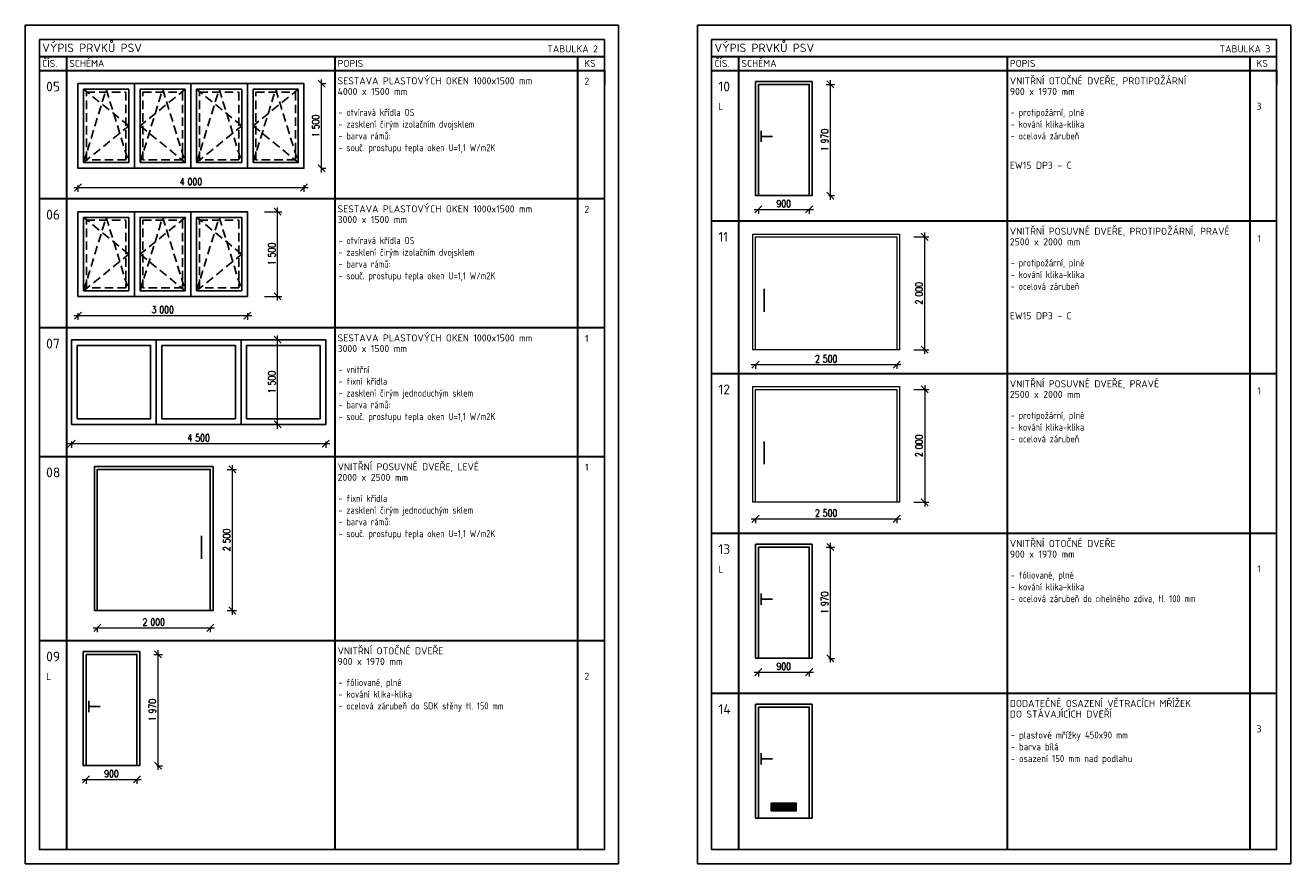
# Model space of a CAD drawing. Header units: millimetres. Extents: x -33711 to 544341, y -222428 to 596511.
# Tile 3 of 256: x 216554 to 238954, y 23008 to 37858. Entities that reach past the tile are written whole.
import ezdxf
from ezdxf.enums import TextEntityAlignment as Align

# ---------------------------------------------------------------- set-up
doc = ezdxf.new("R2010")
doc.units = ezdxf.units.MM
doc.linetypes.add('DASHED', pattern=[4.5, 3, -1.5])
for name, color, linetype, lineweight in [('CKTABULKY', 7, 'Continuous', 25), ('IN_KOTY', 4, 'Continuous', 13), ('pohledy', 7, 'Continuous', 25)]:
    doc.layers.add(name, color=color, linetype=linetype, lineweight=lineweight)
doc.layers.add('IN_C_TENKA', color=7, linetype='Continuous')
doc.layers.add('IN_VYPLNE OTVORU', color=151, linetype='Continuous')
doc.styles.add('Koty', font='romand.shx', dxfattribs={"width": 0.8})
doc.styles.add('TABULKY', font='isocpeur.ttf')
doc.dimstyles.new('IN_50', dxfattribs={"dimtxt": 125, "dimasz": 125, "dimexe": 75, "dimexo": 300, "dimgap": 40, "dimtad": 1, "dimdec": 4, "dimrnd": 5, "dimdsep": 46, "dimlunit": 6, "dimtxsty": 'Koty', "dimblk": 'OBLIQUE', "dimcen": 40, "dimdle": 75, "dimclrd": 256, "dimclre": 256, "dimclrt": 256, "dimadec": 0, "dimazin": 0, "dimtfac": 1, "dimtdec": 4, "dimtmove": 1, "dimatfit": 3, "dimldrblk": 'ARCHTICK', "dimfxl": 350, "dimfxlon": 1, "dimtolj": 1, "dimtzin": 0, "dimlwd": -1, "dimlwe": -1, "dimarcsym": 0})

# ---------------------------------------------------------------- blocks, each defined once
blk = doc.blocks.new('_Oblique')
at = {"color": 0, "linetype": 'ByBlock', "lineweight": -2}
blk.add_line((-0.5, -0.5), (0.5, 0.5), dxfattribs=at)
blk = doc.blocks.new('*D542')
at = {"layer": 'DEFPOINTS', "color": 0, "transparency": 16777216}
for p in [(217486, 35325), (221486, 35325), (221486, 34985)]:
    blk.add_point(p, dxfattribs=at)
at = {"layer": 'IN_KOTY', "transparency": 16777216}
for p, q in [((217411, 34985), (221561, 34985)), ((217486, 35025), (217486, 34910)), ((221486, 35025), (221486, 34910))]:
    blk.add_line(p, q, dxfattribs=at)
at = {"layer": 'IN_KOTY', "transparency": 16777216, "xscale": 125, "yscale": 125, "zscale": 125, "rotation": 180}
blk.add_blockref('_Oblique', (217486, 34985), dxfattribs=at)
at = {"layer": 'IN_KOTY', "transparency": 16777216, "xscale": 125, "yscale": 125, "zscale": 125}
blk.add_blockref('_Oblique', (221486, 34985), dxfattribs=at)
at = {"layer": 'IN_KOTY', "transparency": 16777216, "insert": (219486, 35088), "char_height": 125, "attachment_point": 5, "style": 'Koty'}
blk.add_mtext('\\A1;4\xa0000', dxfattribs=at)
blk = doc.blocks.new('_ArchTick')
at = {"color": 0, "linetype": 'ByBlock', "lineweight": 13, "const_width": 0.15}
blk.add_lwpolyline([(-0.5, -0.5), (0.5, 0.5)], dxfattribs=at)
blk = doc.blocks.new('*D543')
at = {"layer": 'DEFPOINTS', "color": 0, "transparency": 16777216}
for p in [(221486, 36825), (221799, 36825), (221486, 35325)]:
    blk.add_point(p, dxfattribs=at)
at = {"layer": 'IN_KOTY', "transparency": 16777216}
for p, q in [((221786, 36825), (221874, 36825)), ((221799, 35250), (221799, 36900)), ((221786, 35325), (221874, 35325))]:
    blk.add_line(p, q, dxfattribs=at)
at = {"layer": 'IN_KOTY', "transparency": 16777216, "xscale": 125, "yscale": 125, "zscale": 125}
for p, rotation in [((221799, 36825), 90), ((221799, 35325), 270)]:
    blk.add_blockref('_Oblique', p, dxfattribs=dict(at, rotation=rotation))
at = {"layer": 'IN_KOTY', "transparency": 16777216, "insert": (221696, 36075), "char_height": 125, "attachment_point": 5, "rotation": 90, "style": 'Koty'}
blk.add_mtext('\\A1;1\xa0500', dxfattribs=at)
blk = doc.blocks.new('*D544')
at = {"layer": 'DEFPOINTS', "color": 0, "transparency": 16777216}
for p in [(217486, 33056), (220486, 33056), (220486, 32716)]:
    blk.add_point(p, dxfattribs=at)
at = {"layer": 'IN_KOTY', "transparency": 16777216}
for p, q in [((217411, 32716), (220561, 32716)), ((217486, 32756), (217486, 32641)), ((220486, 32756), (220486, 32641))]:
    blk.add_line(p, q, dxfattribs=at)
at = {"layer": 'IN_KOTY', "transparency": 16777216, "xscale": 125, "yscale": 125, "zscale": 125, "rotation": 180}
blk.add_blockref('_Oblique', (217486, 32716), dxfattribs=at)
at = {"layer": 'IN_KOTY', "transparency": 16777216, "xscale": 125, "yscale": 125, "zscale": 125}
blk.add_blockref('_Oblique', (220486, 32716), dxfattribs=at)
at = {"layer": 'IN_KOTY', "transparency": 16777216, "insert": (218986, 32819), "char_height": 125, "attachment_point": 5, "style": 'Koty'}
blk.add_mtext('\\A1;3\xa0000', dxfattribs=at)
blk = doc.blocks.new('*D545')
at = {"layer": 'DEFPOINTS', "color": 0, "transparency": 16777216}
for p in [(220486, 34556), (221021, 34556), (220486, 33056)]:
    blk.add_point(p, dxfattribs=at)
at = {"layer": 'IN_KOTY', "transparency": 16777216}
for p, q in [((220786, 34556), (221096, 34556)), ((221021, 32981), (221021, 34631)), ((220786, 33056), (221096, 33056))]:
    blk.add_line(p, q, dxfattribs=at)
at = {"layer": 'IN_KOTY', "transparency": 16777216, "xscale": 125, "yscale": 125, "zscale": 125}
for p, rotation in [((221021, 34556), 90), ((221021, 33056), 270)]:
    blk.add_blockref('_Oblique', p, dxfattribs=dict(at, rotation=rotation))
at = {"layer": 'IN_KOTY', "transparency": 16777216, "insert": (220918, 33806), "char_height": 125, "attachment_point": 5, "rotation": 90, "style": 'Koty'}
blk.add_mtext('\\A1;1\xa0500', dxfattribs=at)
blk = doc.blocks.new('*D547')
at = {"layer": 'DEFPOINTS', "color": 0, "transparency": 16777216}
for p in [(217372, 30788), (221872, 30788), (221872, 30449)]:
    blk.add_point(p, dxfattribs=at)
at = {"layer": 'IN_KOTY', "transparency": 16777216}
for p, q in [((217372, 30488), (217372, 30374)), ((221872, 30488), (221872, 30374)), ((217297, 30449), (221947, 30449))]:
    blk.add_line(p, q, dxfattribs=at)
at = {"layer": 'IN_KOTY', "transparency": 16777216, "xscale": 125, "yscale": 125, "zscale": 125, "rotation": 180}
blk.add_blockref('_Oblique', (217372, 30449), dxfattribs=at)
at = {"layer": 'IN_KOTY', "transparency": 16777216, "xscale": 125, "yscale": 125, "zscale": 125}
blk.add_blockref('_Oblique', (221872, 30449), dxfattribs=at)
at = {"layer": 'IN_KOTY', "transparency": 16777216, "insert": (219622, 30551), "char_height": 125, "attachment_point": 5, "style": 'Koty'}
blk.add_mtext('\\A1;4\xa0500', dxfattribs=at)
blk = doc.blocks.new('*D546')
at = {"layer": 'DEFPOINTS', "color": 0, "transparency": 16777216}
for p in [(221021, 32288), (221986, 32288), (221986, 30788)]:
    blk.add_point(p, dxfattribs=at)
at = {"layer": 'IN_KOTY', "transparency": 16777216}
for p, q in [((221371, 32288), (220946, 32288)), ((221021, 30713), (221021, 32363)), ((221371, 30788), (220946, 30788))]:
    blk.add_line(p, q, dxfattribs=at)
at = {"layer": 'IN_KOTY', "transparency": 16777216, "xscale": 125, "yscale": 125, "zscale": 125}
for p, rotation in [((221021, 32288), 90), ((221021, 30788), 270)]:
    blk.add_blockref('_Oblique', p, dxfattribs=dict(at, rotation=rotation))
at = {"layer": 'IN_KOTY', "transparency": 16777216, "insert": (220918, 31538), "char_height": 125, "attachment_point": 5, "rotation": 90, "style": 'Koty'}
blk.add_mtext('\\A1;1\xa0500', dxfattribs=at)
blk = doc.blocks.new('*D548')
at = {"layer": 'DEFPOINTS', "color": 0, "transparency": 16777216}
for p in [(217828, 27492), (219828, 27492), (219828, 27185)]:
    blk.add_point(p, dxfattribs=at)
at = {"layer": 'IN_KOTY', "transparency": 16777216}
for p, q in [((217753, 27185), (219903, 27185)), ((217828, 27192), (217828, 27110)), ((219828, 27192), (219828, 27110))]:
    blk.add_line(p, q, dxfattribs=at)
at = {"layer": 'IN_KOTY', "transparency": 16777216, "xscale": 125, "yscale": 125, "zscale": 125, "rotation": 180}
blk.add_blockref('_Oblique', (217828, 27185), dxfattribs=at)
at = {"layer": 'IN_KOTY', "transparency": 16777216, "xscale": 125, "yscale": 125, "zscale": 125}
blk.add_blockref('_Oblique', (219828, 27185), dxfattribs=at)
at = {"layer": 'IN_KOTY', "transparency": 16777216, "insert": (218828, 27288), "char_height": 125, "attachment_point": 5, "style": 'Koty'}
blk.add_mtext('\\A1;2\xa0000', dxfattribs=at)
blk = doc.blocks.new('*D549')
at = {"layer": 'DEFPOINTS', "color": 0, "transparency": 16777216}
for p in [(219828, 29992), (220220, 29992), (219828, 27492)]:
    blk.add_point(p, dxfattribs=at)
at = {"layer": 'IN_KOTY', "transparency": 16777216}
for p, q in [((220220, 27417), (220220, 30067)), ((220128, 29992), (220295, 29992)), ((220128, 27492), (220295, 27492))]:
    blk.add_line(p, q, dxfattribs=at)
at = {"layer": 'IN_KOTY', "transparency": 16777216, "xscale": 125, "yscale": 125, "zscale": 125}
for p, rotation in [((220220, 29992), 90), ((220220, 27492), 270)]:
    blk.add_blockref('_Oblique', p, dxfattribs=dict(at, rotation=rotation))
at = {"layer": 'IN_KOTY', "transparency": 16777216, "insert": (220117, 28742), "char_height": 125, "attachment_point": 5, "rotation": 90, "style": 'Koty'}
blk.add_mtext('\\A1;2\xa0500', dxfattribs=at)
blk = doc.blocks.new('*D550')
at = {"layer": 'DEFPOINTS', "color": 0, "transparency": 16777216}
for p in [(218530, 26714), (218905, 26714), (218580, 24744)]:
    blk.add_point(p, dxfattribs=at)
at = {"layer": 'IN_KOTY', "transparency": 16777216}
for p, q in [((218830, 26714), (218980, 26714)), ((218905, 24669), (218905, 26789)), ((218880, 24744), (218980, 24744))]:
    blk.add_line(p, q, dxfattribs=at)
at = {"layer": 'IN_KOTY', "transparency": 16777216, "xscale": 125, "yscale": 125, "zscale": 125}
for p, rotation in [((218905, 26714), 90), ((218905, 24744), 270)]:
    blk.add_blockref('_Oblique', p, dxfattribs=dict(at, rotation=rotation))
at = {"layer": 'IN_KOTY', "transparency": 16777216, "insert": (218803, 25729), "char_height": 125, "attachment_point": 5, "rotation": 90, "style": 'Koty'}
blk.add_mtext('\\A1;1\xa0970', dxfattribs=at)
blk = doc.blocks.new('*D551')
at = {"layer": 'DEFPOINTS', "color": 0, "transparency": 16777216}
for p in [(217630, 24744), (218530, 24744), (218530, 24500)]:
    blk.add_point(p, dxfattribs=at)
at = {"layer": 'IN_KOTY', "transparency": 16777216}
for p, q in [((217555, 24500), (218605, 24500)), ((217630, 24500), (217630, 24425)), ((218530, 24500), (218530, 24425))]:
    blk.add_line(p, q, dxfattribs=at)
at = {"layer": 'IN_KOTY', "transparency": 16777216, "xscale": 125, "yscale": 125, "zscale": 125, "rotation": 180}
blk.add_blockref('_Oblique', (217630, 24500), dxfattribs=at)
at = {"layer": 'IN_KOTY', "transparency": 16777216, "xscale": 125, "yscale": 125, "zscale": 125}
blk.add_blockref('_Oblique', (218530, 24500), dxfattribs=at)
at = {"layer": 'IN_KOTY', "transparency": 16777216, "insert": (218080, 24602), "char_height": 125, "attachment_point": 5, "style": 'Koty'}
blk.add_mtext('\\A1;900', dxfattribs=at)
blk = doc.blocks.new('*D552')
at = {"layer": 'DEFPOINTS', "color": 0, "transparency": 16777216}
for p in [(230430, 36811), (230805, 36811), (230480, 34841)]:
    blk.add_point(p, dxfattribs=at)
at = {"layer": 'IN_KOTY', "transparency": 16777216}
for p, q in [((230730, 36811), (230880, 36811)), ((230805, 34766), (230805, 36886)), ((230780, 34841), (230880, 34841))]:
    blk.add_line(p, q, dxfattribs=at)
at = {"layer": 'IN_KOTY', "transparency": 16777216, "xscale": 125, "yscale": 125, "zscale": 125}
for p, rotation in [((230805, 36811), 90), ((230805, 34841), 270)]:
    blk.add_blockref('_Oblique', p, dxfattribs=dict(at, rotation=rotation))
at = {"layer": 'IN_KOTY', "transparency": 16777216, "insert": (230702, 35826), "char_height": 125, "attachment_point": 5, "rotation": 90, "style": 'Koty'}
blk.add_mtext('\\A1;1\xa0970', dxfattribs=at)
blk = doc.blocks.new('*D553')
at = {"layer": 'DEFPOINTS', "color": 0, "transparency": 16777216}
for p in [(229530, 34841), (230430, 34841), (230430, 34596)]:
    blk.add_point(p, dxfattribs=at)
at = {"layer": 'IN_KOTY', "transparency": 16777216}
for p, q in [((229455, 34596), (230505, 34596)), ((229530, 34596), (229530, 34521)), ((230430, 34596), (230430, 34521))]:
    blk.add_line(p, q, dxfattribs=at)
at = {"layer": 'IN_KOTY', "transparency": 16777216, "xscale": 125, "yscale": 125, "zscale": 125, "rotation": 180}
blk.add_blockref('_Oblique', (229530, 34596), dxfattribs=at)
at = {"layer": 'IN_KOTY', "transparency": 16777216, "xscale": 125, "yscale": 125, "zscale": 125}
blk.add_blockref('_Oblique', (230430, 34596), dxfattribs=at)
at = {"layer": 'IN_KOTY', "transparency": 16777216, "insert": (229980, 34698), "char_height": 125, "attachment_point": 5, "style": 'Koty'}
blk.add_mtext('\\A1;900', dxfattribs=at)
blk = doc.blocks.new('*D554')
at = {"layer": 'DEFPOINTS', "color": 0, "transparency": 16777216}
for p in [(229480, 32111), (231980, 32111), (231980, 31848)]:
    blk.add_point(p, dxfattribs=at)
at = {"layer": 'IN_KOTY', "transparency": 16777216}
for p, q in [((229405, 31848), (232055, 31848)), ((229480, 31848), (229480, 31773)), ((231980, 31848), (231980, 31773))]:
    blk.add_line(p, q, dxfattribs=at)
at = {"layer": 'IN_KOTY', "transparency": 16777216, "xscale": 125, "yscale": 125, "zscale": 125, "rotation": 180}
blk.add_blockref('_Oblique', (229480, 31848), dxfattribs=at)
at = {"layer": 'IN_KOTY', "transparency": 16777216, "xscale": 125, "yscale": 125, "zscale": 125}
blk.add_blockref('_Oblique', (231980, 31848), dxfattribs=at)
at = {"layer": 'IN_KOTY', "transparency": 16777216, "insert": (230730, 31950), "char_height": 125, "attachment_point": 5, "style": 'Koty'}
blk.add_mtext('\\A1;2\xa0500', dxfattribs=at)
blk = doc.blocks.new('*D555')
at = {"layer": 'DEFPOINTS', "color": 0, "transparency": 16777216}
for p in [(231980, 34111), (232475, 34111), (231980, 32111)]:
    blk.add_point(p, dxfattribs=at)
at = {"layer": 'IN_KOTY', "transparency": 16777216}
for p, q in [((232280, 34111), (232550, 34111)), ((232475, 32036), (232475, 34186)), ((232280, 32111), (232550, 32111))]:
    blk.add_line(p, q, dxfattribs=at)
at = {"layer": 'IN_KOTY', "transparency": 16777216, "xscale": 125, "yscale": 125, "zscale": 125}
for p, rotation in [((232475, 34111), 90), ((232475, 32111), 270)]:
    blk.add_blockref('_Oblique', p, dxfattribs=dict(at, rotation=rotation))
at = {"layer": 'IN_KOTY', "transparency": 16777216, "insert": (232372, 33111), "char_height": 125, "attachment_point": 5, "rotation": 90, "style": 'Koty'}
blk.add_mtext('\\A1;2\xa0000', dxfattribs=at)
blk = doc.blocks.new('*D556')
at = {"layer": 'DEFPOINTS', "color": 0, "transparency": 16777216}
for p in [(231980, 31409), (231980, 29409), (232475, 29409)]:
    blk.add_point(p, dxfattribs=at)
at = {"layer": 'IN_KOTY', "transparency": 16777216}
for p, q in [((232280, 31409), (232550, 31409)), ((232475, 31484), (232475, 29334)), ((232280, 29409), (232550, 29409))]:
    blk.add_line(p, q, dxfattribs=at)
at = {"layer": 'IN_KOTY', "transparency": 16777216, "xscale": 125, "yscale": 125, "zscale": 125}
for p, rotation in [((232475, 31409), 90), ((232475, 29409), 270)]:
    blk.add_blockref('_Oblique', p, dxfattribs=dict(at, rotation=rotation))
at = {"layer": 'IN_KOTY', "transparency": 16777216, "insert": (232372, 30409), "char_height": 125, "attachment_point": 5, "rotation": 90, "style": 'Koty'}
blk.add_mtext('\\A1;2\xa0000', dxfattribs=at)
blk = doc.blocks.new('*D557')
at = {"layer": 'DEFPOINTS', "color": 0, "transparency": 16777216}
for p in [(229480, 29409), (231980, 29409), (231980, 29116)]:
    blk.add_point(p, dxfattribs=at)
at = {"layer": 'IN_KOTY', "transparency": 16777216}
for p, q in [((229405, 29116), (232055, 29116)), ((229480, 29116), (229480, 29041)), ((231980, 29116), (231980, 29041))]:
    blk.add_line(p, q, dxfattribs=at)
at = {"layer": 'IN_KOTY', "transparency": 16777216, "xscale": 125, "yscale": 125, "zscale": 125, "rotation": 180}
blk.add_blockref('_Oblique', (229480, 29116), dxfattribs=at)
at = {"layer": 'IN_KOTY', "transparency": 16777216, "xscale": 125, "yscale": 125, "zscale": 125}
blk.add_blockref('_Oblique', (231980, 29116), dxfattribs=at)
at = {"layer": 'IN_KOTY', "transparency": 16777216, "insert": (230730, 29218), "char_height": 125, "attachment_point": 5, "style": 'Koty'}
blk.add_mtext('\\A1;2\xa0500', dxfattribs=at)
blk = doc.blocks.new('*D558')
at = {"layer": 'DEFPOINTS', "color": 0, "transparency": 16777216}
for p in [(230430, 28615), (230805, 28615), (230480, 26645)]:
    blk.add_point(p, dxfattribs=at)
at = {"layer": 'IN_KOTY', "transparency": 16777216}
for p, q in [((230805, 26570), (230805, 28690)), ((230730, 28615), (230880, 28615)), ((230780, 26645), (230880, 26645))]:
    blk.add_line(p, q, dxfattribs=at)
at = {"layer": 'IN_KOTY', "transparency": 16777216, "xscale": 125, "yscale": 125, "zscale": 125}
for p, rotation in [((230805, 28615), 90), ((230805, 26645), 270)]:
    blk.add_blockref('_Oblique', p, dxfattribs=dict(at, rotation=rotation))
at = {"layer": 'IN_KOTY', "transparency": 16777216, "insert": (230702, 27630), "char_height": 125, "attachment_point": 5, "rotation": 90, "style": 'Koty'}
blk.add_mtext('\\A1;1\xa0970', dxfattribs=at)
blk = doc.blocks.new('*D559')
at = {"layer": 'DEFPOINTS', "color": 0, "transparency": 16777216}
for p in [(229530, 26645), (230430, 26645), (230430, 26400)]:
    blk.add_point(p, dxfattribs=at)
at = {"layer": 'IN_KOTY', "transparency": 16777216}
for p, q in [((229455, 26400), (230505, 26400)), ((229530, 26400), (229530, 26325)), ((230430, 26400), (230430, 26325))]:
    blk.add_line(p, q, dxfattribs=at)
at = {"layer": 'IN_KOTY', "transparency": 16777216, "xscale": 125, "yscale": 125, "zscale": 125, "rotation": 180}
blk.add_blockref('_Oblique', (229530, 26400), dxfattribs=at)
at = {"layer": 'IN_KOTY', "transparency": 16777216, "xscale": 125, "yscale": 125, "zscale": 125}
blk.add_blockref('_Oblique', (230430, 26400), dxfattribs=at)
at = {"layer": 'IN_KOTY', "transparency": 16777216, "insert": (229980, 26503), "char_height": 125, "attachment_point": 5, "style": 'Koty'}
blk.add_mtext('\\A1;900', dxfattribs=at)

msp = doc.modelspace()

# ---------------------------------------------------------------- linework, layer by layer
at = {"layer": 'CKTABULKY', "color": 0, "lineweight": 0}
for p, q in [((216553.96343, 37857.64717), (216553.96343, 37357.64717)), ((216553.96343, 37857.64717), (217053.96343, 37857.64717)), ((227053.96343, 37857.64717), (226553.96343, 37857.64717)), ((227053.96343, 37857.64717), (227053.96343, 37357.64717)), ((228453.67998, 37857.64717), (228453.67998, 37357.64717)), ((228453.67998, 37857.64717), (228953.67998, 37857.64717)), ((238953.67998, 37857.64717), (238453.67998, 37857.64717)), ((238953.67998, 37857.64717), (238953.67998, 37357.64717))]:
    msp.add_line(p, q, dxfattribs=at)
at = {"layer": 'CKTABULKY', "lineweight": 30}
for p, q in [((216803.96343, 37307.64717), (217146.56608, 37307.64717)), ((217146.56608, 37307.64717), (223303.96343, 37307.64717)), ((217281.77876, 37307.64717), (217281.77876, 23257.64717)), ((222032.30898, 37307.64717), (222032.30898, 23257.64717)), ((223303.96343, 37307.64717), (226803.96343, 37307.64717)), ((226328.96343, 37307.64717), (226328.96343, 23257.64717)), ((228703.67998, 37307.64717), (229046.28263, 37307.64717)), ((229046.28263, 37307.64717), (235203.67998, 37307.64717)), ((229181.49531, 37307.64717), (229181.49531, 23257.64717)), ((233932.02553, 37307.64717), (233932.02553, 23257.64717)), ((235203.67998, 37307.64717), (238703.67998, 37307.64717)), ((238228.67998, 37307.64717), (238228.67998, 23257.64717)), ((216803.96343, 37057.64717), (226803.96343, 37057.64717)), ((226328.96343, 37057.64717), (226803.96343, 37057.64717)), ((226803.96343, 37057.64717), (226803.96343, 36807.64717)), ((228703.67998, 37057.64717), (238703.67998, 37057.64717)), ((238228.67998, 37057.64717), (238703.67998, 37057.64717)), ((238703.67998, 37057.64717), (238703.67998, 36807.64717)), ((216803.96343, 34788.76857), (226803.96343, 34788.76857)), ((228703.67998, 34393.27101), (238703.67998, 34393.27101)), ((216803.96343, 32503.51808), (226803.96343, 32503.51808)), ((228703.67998, 31691.35776), (238703.67998, 31691.35776)), ((216803.96343, 30221.60609), (226803.96343, 30221.60609)), ((228703.67998, 28862.13015), (238703.67998, 28862.13015)), ((216803.96343, 26961.27869), (226803.96343, 26961.27869)), ((228703.67998, 26029.71512), (238703.67998, 26029.71512))]:
    msp.add_line(p, q, dxfattribs=at)
at = {"layer": 'DEFPOINTS'}
for points in [[(216553.96343, 37857.64717), (227053.96343, 37857.64717), (227053.96343, 23007.64717), (216553.96343, 23007.64717)], [(228453.67998, 37857.64717), (238953.67998, 37857.64717), (238953.67998, 23007.64717), (228453.67998, 23007.64717)]]:
    msp.add_lwpolyline(points, close=True, dxfattribs=at)
at = {"layer": 'IN_KOTY'}
for points in [[(229429.65315, 34160.87643), (232029.65315, 34160.87643), (232029.65315, 32110.87643), (229429.65315, 32110.87643)], [(229479.65315, 34110.87643), (231979.65315, 34110.87643), (231979.65315, 32110.87643), (229479.65315, 32110.87643)], [(229429.65315, 31458.96319), (232029.65315, 31458.96319), (232029.65315, 29408.96319), (229429.65315, 29408.96319)], [(229479.65315, 31408.96319), (231979.65315, 31408.96319), (231979.65315, 29408.96319), (229479.65315, 29408.96319)]]:
    msp.add_lwpolyline(points, close=True, dxfattribs=at)
at = {"layer": 'IN_VYPLNE OTVORU'}
for p, q in [((229580.01752, 35990.77629), (229580.01752, 35790.77629)), ((229580.01752, 35890.77629), (229780.01752, 35890.77629)), ((229632.67532, 33188.40767), (229632.67532, 32783.30262)), ((229632.67532, 30486.49443), (229632.67532, 30081.38937)), ((219675.07871, 28813.68257), (219675.07871, 28408.57752)), ((229580.01752, 27795.25927), (229580.01752, 27595.25927)), ((229580.01752, 27695.25927), (229780.01752, 27695.25927)), ((217680.30097, 25894.40782), (217680.30097, 25694.40782)), ((217680.30097, 25794.40782), (217880.30097, 25794.40782)), ((229580.01752, 24962.84425), (229580.01752, 24762.84425)), ((229580.01752, 24862.84425), (229780.01752, 24862.84425)), ((229780.01752, 24042.84425), (230180.01752, 24042.84425)), ((229780.01752, 24022.84425), (230180.01752, 24022.84425)), ((229780.01752, 24002.84425), (230180.01752, 24002.84425)), ((229780.01752, 23982.84425), (230180.01752, 23982.84425))]:
    msp.add_line(p, q, dxfattribs=at)
for points in [[(217486.3066, 35324.98563), (217486.3066, 36824.98563), (218486.30759, 36824.98563), (218486.30759, 35324.98563)], [(218486.30759, 35324.98563), (218486.30759, 36824.98563), (219486.30858, 36824.98563), (219486.30858, 35324.98563)], [(219486.30858, 35324.98563), (219486.30858, 36824.98563), (220486.30956, 36824.98563), (220486.30956, 35324.98563)], [(220486.30956, 35324.98563), (220486.30956, 36824.98563), (221486.31055, 36824.98563), (221486.31055, 35324.98563)], [(217486.3066, 33056.10703), (217486.3066, 34556.10703), (218486.30759, 34556.10703), (218486.30759, 33056.10703)], [(218486.30759, 33056.10703), (218486.30759, 34556.10703), (219486.30858, 34556.10703), (219486.30858, 33056.10703)], [(219486.30858, 33056.10703), (219486.30858, 34556.10703), (220486.30956, 34556.10703), (220486.30956, 33056.10703)], [(217372.23861, 30788.38965), (217372.23861, 32288.38965), (218872.2396, 32288.38965), (218872.2396, 30788.38965)], [(218872.2396, 30788.38965), (218872.2396, 32288.38965), (220372.24059, 32288.38965), (220372.24059, 30788.38965)], [(220372.24059, 30788.38965), (220372.24059, 32288.38965), (221872.24158, 32288.38965), (221872.24158, 30788.38965)], [(217778.10087, 27492.05419), (219878.10087, 27492.05419), (219878.10087, 30042.05419), (217778.10087, 30042.05419)], [(217828.10087, 27492.05419), (219828.10087, 27492.05419), (219828.10087, 29992.05419), (217828.10087, 29992.05419)], [(229760.01752, 23942.84425), (230200.01752, 23942.84425), (230200.01752, 24082.84425), (229760.01752, 24082.84425)], [(229780.01752, 23962.84425), (230180.01752, 23962.84425), (230180.01752, 24062.84425), (229780.01752, 24062.84425)]]:
    msp.add_lwpolyline(points, close=True, dxfattribs=at)
for points in [[(229480.01752, 36860.77629), (230480.01752, 36860.77629), (230480.01752, 34840.77629), (229480.01752, 34840.77629), (229480.01752, 36860.77629)], [(229530.01752, 36810.77629), (230430.01752, 36810.77629), (230430.01752, 34840.77629), (229530.01752, 34840.77629), (229530.01752, 36810.77629)], [(229480.01752, 28665.25927), (230480.01752, 28665.25927), (230480.01752, 26645.25927), (229480.01752, 26645.25927), (229480.01752, 28665.25927)], [(229530.01752, 28615.25927), (230430.01752, 28615.25927), (230430.01752, 26645.25927), (229530.01752, 26645.25927), (229530.01752, 28615.25927)], [(217580.30097, 26764.40782), (218580.30097, 26764.40782), (218580.30097, 24744.40782), (217580.30097, 24744.40782), (217580.30097, 26764.40782)], [(217630.30097, 26714.40782), (218530.30097, 26714.40782), (218530.30097, 24744.40782), (217630.30097, 24744.40782), (217630.30097, 26714.40782)], [(229480.01752, 25832.84425), (230480.01752, 25832.84425), (230480.01752, 23812.84425), (229480.01752, 23812.84425), (229480.01752, 25832.84425)], [(229530.01752, 25782.84425), (230430.01752, 25782.84425), (230430.01752, 23812.84425), (229530.01752, 23812.84425), (229530.01752, 25782.84425)]]:
    msp.add_lwpolyline(points, dxfattribs=at)
at = {"layer": 'IN_VYPLNE OTVORU', "color": 8}
for points in [[(217586.3066, 35424.98563), (217586.3066, 36724.98563), (218386.30759, 36724.98563), (218386.30759, 35424.98563)], [(218586.30759, 35424.98563), (218586.30759, 36724.98563), (219386.30858, 36724.98563), (219386.30858, 35424.98563)], [(219586.30858, 35424.98563), (219586.30858, 36724.98563), (220386.30956, 36724.98563), (220386.30956, 35424.98563)], [(220586.30956, 35424.98563), (220586.30956, 36724.98563), (221386.31055, 36724.98563), (221386.31055, 35424.98563)], [(217586.3066, 33156.10703), (217586.3066, 34456.10703), (218386.30759, 34456.10703), (218386.30759, 33156.10703)], [(218586.30759, 33156.10703), (218586.30759, 34456.10703), (219386.30858, 34456.10703), (219386.30858, 33156.10703)], [(219586.30858, 33156.10703), (219586.30858, 34456.10703), (220386.30956, 34456.10703), (220386.30956, 33156.10703)], [(217472.23861, 30888.38965), (217472.23861, 32188.38965), (218772.2396, 32188.38965), (218772.2396, 30888.38965)], [(218972.2396, 30888.38965), (218972.2396, 32188.38965), (220272.24059, 32188.38965), (220272.24059, 30888.38965)], [(220472.24059, 30888.38965), (220472.24059, 32188.38965), (221772.24158, 32188.38965), (221772.24158, 30888.38965)]]:
    msp.add_lwpolyline(points, close=True, dxfattribs=at)
at = {"layer": 'IN_VYPLNE OTVORU', "color": 8, "linetype": 'DASHED', "ltscale": 50}
for points in [[(217586.3066, 35424.98563), (218386.30759, 36074.98563), (217586.3066, 36724.98563)], [(217586.3066, 35424.98563), (217986.30709, 36724.98563), (218386.30759, 35424.98563)], [(219386.30858, 36724.98563), (218586.30759, 36074.98563), (219386.30858, 35424.98563)], [(218586.30759, 35424.98563), (218986.30808, 36724.98563), (219386.30858, 35424.98563)], [(219586.30858, 35424.98563), (220386.30956, 36074.98563), (219586.30858, 36724.98563)], [(219586.30858, 35424.98563), (219986.30907, 36724.98563), (220386.30956, 35424.98563)], [(221386.31055, 36724.98563), (220586.30956, 36074.98563), (221386.31055, 35424.98563)], [(220586.30956, 35424.98563), (220986.31006, 36724.98563), (221386.31055, 35424.98563)], [(217586.3066, 33156.10703), (218386.30759, 33806.10703), (217586.3066, 34456.10703)], [(217586.3066, 33156.10703), (217986.30709, 34456.10703), (218386.30759, 33156.10703)], [(219386.30858, 34456.10703), (218586.30759, 33806.10703), (219386.30858, 33156.10703)], [(218586.30759, 33156.10703), (218986.30808, 34456.10703), (219386.30858, 33156.10703)], [(219586.30858, 33156.10703), (220386.30956, 33806.10703), (219586.30858, 34456.10703)], [(219586.30858, 33156.10703), (219986.30907, 34456.10703), (220386.30956, 33156.10703)]]:
    msp.add_lwpolyline(points, dxfattribs=at)
for points in [[(217636.3066, 35474.98563), (217636.3066, 36674.98563), (218336.30759, 36674.98563), (218336.30759, 35474.98563)], [(218636.30759, 35474.98563), (218636.30759, 36674.98563), (219336.30858, 36674.98563), (219336.30858, 35474.98563)], [(219636.30858, 35474.98563), (219636.30858, 36674.98563), (220336.30956, 36674.98563), (220336.30956, 35474.98563)], [(220636.30956, 35474.98563), (220636.30956, 36674.98563), (221336.31055, 36674.98563), (221336.31055, 35474.98563)], [(217636.3066, 33206.10703), (217636.3066, 34406.10703), (218336.30759, 34406.10703), (218336.30759, 33206.10703)], [(218636.30759, 33206.10703), (218636.30759, 34406.10703), (219336.30858, 34406.10703), (219336.30858, 33206.10703)], [(219636.30858, 33206.10703), (219636.30858, 34406.10703), (220336.30956, 34406.10703), (220336.30956, 33206.10703)]]:
    msp.add_lwpolyline(points, close=True, dxfattribs=at)
at = {"layer": 'pohledy'}
for points in [[(216803.96343, 37607.64717), (226803.96343, 37607.64717), (226803.96343, 23257.64717), (216803.96343, 23257.64717)], [(228703.67998, 37607.64717), (238703.67998, 37607.64717), (238703.67998, 23257.64717), (228703.67998, 23257.64717)]]:
    msp.add_lwpolyline(points, close=True, dxfattribs=at)

# ---------------------------------------------------------------- texts
at = {"layer": 'CKTABULKY', "color": 6, "style": 'TABULKY'}
for p in [(216853.96343, 37382.64717), (228753.67998, 37382.64717)]:
    msp.add_text('VÝPIS PRVKŮ PSV', height=150, dxfattribs=at).set_placement(p)
at = {"layer": 'CKTABULKY', "style": 'TABULKY'}
for s, height, p in [('TABULKA 2', 125, (225794.92163, 37377.23518)), ('TABULKA 3', 125, (237694.63818, 37377.23518)), ('ČÍS.', 125, (216853.96343, 37120.14717)), ('SCHÉMA', 125, (217331.77876, 37120.14717)), ('POPIS', 125, (222082.30898, 37120.14717)), ('KS', 125, (226448.27664, 37120.14717)), ('ČÍS.', 125, (228753.67998, 37120.14717)), ('SCHÉMA', 125, (229231.49531, 37120.14717)), ('POPIS', 125, (233982.02553, 37120.14717)), ('KS', 125, (238347.99319, 37120.14717)), ('SESTAVA PLASTOVÝCH OKEN 1000x1500 mm', 125, (222082.30898, 36811.3577)), ('VNITŘNÍ OTOČNÉ DVEŘE, PROTIPOŽÁRNÍ', 125, (233982.02553, 36811.3577)), ('05', 175, (216922.17075, 36686.04264)), ('4000 x 1500 mm ', 125, (222082.30898, 36623.8577)), ('10', 175, (228821.88729, 36686.04264)), ('900 x 1970 mm ', 125, (233982.02553, 36623.8577)), ('L', 125, (228821.88729, 36359.2898)), ('EW15 DP3 - C', 125, (233982.02553, 35315.15179)), ('06', 175, (216922.17075, 34417.16404)), ('SESTAVA PLASTOVÝCH OKEN 1000x1500 mm', 125, (222082.30898, 34542.4791)), ('3000 x 1500 mm ', 125, (222082.30898, 34354.9791)), ('VNITŘNÍ POSUVNÉ DVEŘE, PROTIPOŽÁRNÍ, PRAVÉ', 125, (233982.02553, 34146.98153)), ('11', 175, (228821.88729, 34021.66647)), ('2500 x 2000 mm ', 125, (233982.02553, 33959.48153)), ('EW15 DP3 - C', 125, (233982.02553, 32650.77562)), ('07', 175, (216922.17075, 32131.91354)), ('SESTAVA PLASTOVÝCH OKEN 1000x1500 mm', 125, (222082.30898, 32257.2286)), ('3000 x 1500 mm ', 125, (222082.30898, 32069.7286)), ('VNITŘNÍ POSUVNÉ DVEŘE, PRAVÉ', 125, (233982.02553, 31445.06829)), ('12', 175, (228821.88729, 31319.75323)), ('2500 x 2000 mm ', 125, (233982.02553, 31257.56829)), ('08', 175, (216922.17075, 29850.00156)), ('VNITŘNÍ POSUVNÉ DVEŘE, LEVÉ', 125, (222082.30898, 29975.31662)), ('2000 x 2500 mm ', 125, (222082.30898, 29787.81662)), ('VNITŘNÍ OTOČNÉ DVEŘE', 125, (233982.02553, 28615.84067)), ('13', 175, (228821.88729, 28490.52561)), ('900 x 1970 mm ', 125, (233982.02553, 28428.34067)), ('L', 125, (228821.88729, 28163.77277)), ('VNITŘNÍ OTOČNÉ DVEŘE', 125, (222082.30898, 26714.98922)), ('09', 175, (216922.17075, 26589.67416)), ('900 x 1970 mm ', 125, (222082.30898, 26527.48922)), ('L', 125, (216922.17075, 26262.92132)), ('14', 175, (228821.88729, 25658.11059)), ('DODATEČNÉ OSAZENÍ VĚTRACÍCH MŘÍŽEK', 125, (233982.02553, 25783.42565)), ('DO STÁVAJÍCÍCH DVEŘÍ ', 125, (233982.02553, 25595.92565))]:
    msp.add_text(s, height=height, dxfattribs=at).set_placement(p)
for s, p in [('2', (226493.658, 36804.33204)), ('3', (238393.37455, 36361.30227)), ('2', (226493.658, 34535.45344)), ('1', (238393.37455, 34020.67316)), ('1', (226493.658, 32250.20294)), ('1', (238393.37455, 31318.75991)), ('1', (226493.658, 29968.29096)), ('1', (238393.37455, 28165.78524)), ('2', (226493.658, 26264.93379)), ('3', (238393.37455, 25333.37022))]:
    msp.add_text(s, height=125, dxfattribs=at).set_placement(p, align=Align.CENTER)
at = {"layer": 'IN_C_TENKA', "char_height": 125, "attachment_point": 1, "style": 'Koty'}
for s, insert in [('{\\fISOCPEUR|b0|i0|c238|p34;- otvíravá křídla OS\\P- zasklení čirým izolačním dvojsklem\\P- barva rámů:  \\P- souč. prostupu tepla oken U=1,1 W/m2K}', (222097.23715, 36377.17234)), ('{\\fISOCPEUR|b0|i0|c238|p34;- protipožární, plné\\P- kování klika-klika\\P- ocelová zárubeň }', (233996.9537, 36377.17234)), ('{\\fISOCPEUR|b0|i0|c238|p34;- otvíravá křídla OS\\P- zasklení čirým izolačním dvojsklem\\P- barva rámů:  \\P- souč. prostupu tepla oken U=1,1 W/m2K}', (222097.23715, 34108.29374)), ('{\\fISOCPEUR|b0|i0|c238|p34;- vnitřní\\P- fixní křídla\\P- zasklení čirým jednoduchým sklem\\P- barva rámů:  \\P- souč. prostupu tepla oken U=1,1 W/m2K}', (222097.23715, 31823.04324)), ('{\\fISOCPEUR|b0|i0|c238|p34;- fóliované, plné\\P- kování klika-klika\\P- ocelová zárubeň do cihelného zdiva, tl. 100 mm}', (233996.9537, 28181.65532)), ('{\\fISOCPEUR|b0|i0|c238|p34;- fóliované, plné\\P- kování klika-klika\\P- ocelová zárubeň do SDK stěny tl. 150 mm}', (222097.23715, 26280.80386)), ('{\\fISOCPEUR|b0|i0|c238|p34;\\W0.9;- plastové mřížky 450x90 mm\\P- barva bílá\\P- osazení 150 mm nad podlahu}', (233996.9537, 25349.24029))]:
    msp.add_mtext_dynamic_manual_height_columns(s, width=3847.0789004, gutter_width=1100, heights=[0], dxfattribs=dict(at, insert=insert))
at = {"layer": 'IN_C_TENKA', "color": 1, "char_height": 125, "attachment_point": 1, "style": 'Koty'}
for s, insert in [('{\\fISOCPEUR|b0|i0|c238|p34;- protipožární, plné\\P- kování klika-klika\\P- ocelová zárubeň }', (233996.9537, 33712.79618)), ('{\\fISOCPEUR|b0|i0|c238|p34;- protipožární, plné\\P- kování klika-klika\\P- ocelová zárubeň }', (233996.9537, 31010.88293)), ('{\\fISOCPEUR|b0|i0|c238|p34;- fixní křídla\\P- zasklení čirým jednoduchým sklem\\P- barva rámů:  \\P- souč. prostupu tepla oken U=1,1 W/m2K}', (222097.23715, 29541.13126))]:
    msp.add_mtext_dynamic_manual_height_columns(s, width=3847.0789004, gutter_width=1100, heights=[0], dxfattribs=dict(at, insert=insert))

# ---------------------------------------------------------------- dimensions: what is measured, and where the dimension line sits
at = {"layer": 'IN_KOTY'}
for base, p1, p2, picture, middle in [((221798.72795, 36824.98563), (221486.31055, 35324.98563), (221486.31055, 36824.98563), '*D543', (221696.22795, 36074.98563)), ((230804.94724, 36810.77629), (230480.01752, 34840.77629), (230430.01752, 36810.77629), '*D552', (230702.44724, 35825.77629)), ((221020.96424, 34556.10703), (220486.30956, 33056.10703), (220486.30956, 34556.10703), '*D545', (220918.46424, 33806.10703)), ((232474.61911, 34110.87643), (231979.65315, 32110.87643), (231979.65315, 34110.87643), '*D555', (232372.11911, 33110.87643)), ((221020.96424, 32288.38965), (221986.30956, 30788.38965), (221986.30956, 32288.38965), '*D546', (220918.46424, 31538.38965)), ((232474.61911, 29408.96319), (231979.65315, 31408.96319), (231979.65315, 29408.96319), '*D556', (232372.11911, 30408.96319)), ((220219.9927, 29992.05419), (219828.10087, 27492.05419), (219828.10087, 29992.05419), '*D549', (220117.4927, 28742.05419)), ((230804.94724, 28615.25927), (230480.01752, 26645.25927), (230430.01752, 28615.25927), '*D558', (230702.44724, 27630.25927)), ((218905.23069, 26714.40782), (218580.30097, 24744.40782), (218530.30097, 26714.40782), '*D550', (218802.73069, 25729.40782))]:
    dim = msp.add_linear_dim(base=base, p1=p1, p2=p2, angle=90, dimstyle='IN_50', dxfattribs=at)
    dim.commit()
    dim.dimension.update_dxf_attribs({"geometry": picture, "text_midpoint": middle})
for base, p1, p2, picture, middle in [((221486.3105521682, 34985.3782448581), (217486.3065997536, 35324.9856323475), (221486.3105521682, 35324.9856323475), '*D542', (219486.3085759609, 35087.8782448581)), ((230430.01752, 34595.99418), (229530.01752, 34840.77629), (230430.01752, 34840.77629), '*D553', (229980.01752, 34698.49418)), ((220486.30956, 32716.49965), (217486.3066, 33056.10703), (220486.30956, 33056.10703), '*D544', (218986.30808, 32818.99965)), ((231979.65315, 31847.64752), (229479.65315, 32110.87643), (231979.65315, 32110.87643), '*D554', (230729.65315, 31950.14752)), ((221872.24158, 30448.78226), (217372.23861, 30788.38965), (221872.24158, 30788.38965), '*D547', (219622.24009, 30551.28226)), ((231979.65315, 29115.59892), (229479.65315, 29408.96319), (231979.65315, 29408.96319), '*D557', (230729.65315, 29218.09892)), ((219828.10087, 27185.38536), (217828.10087, 27492.05419), (219828.10087, 27492.05419), '*D548', (218828.10087, 27287.88536)), ((230430.01752, 26400.47715), (229530.01752, 26645.25927), (230430.01752, 26645.25927), '*D559', (229980.01752, 26502.97715)), ((218530.30097, 24499.6257), (217630.30097, 24744.40782), (218530.30097, 24744.40782), '*D551', (218080.30097, 24602.1257))]:
    dim = msp.add_linear_dim(base=base, p1=p1, p2=p2, dimstyle='IN_50', dxfattribs=at)
    dim.commit()
    dim.dimension.update_dxf_attribs({"geometry": picture, "text_midpoint": middle})

doc.saveas('drawing.dxf')
